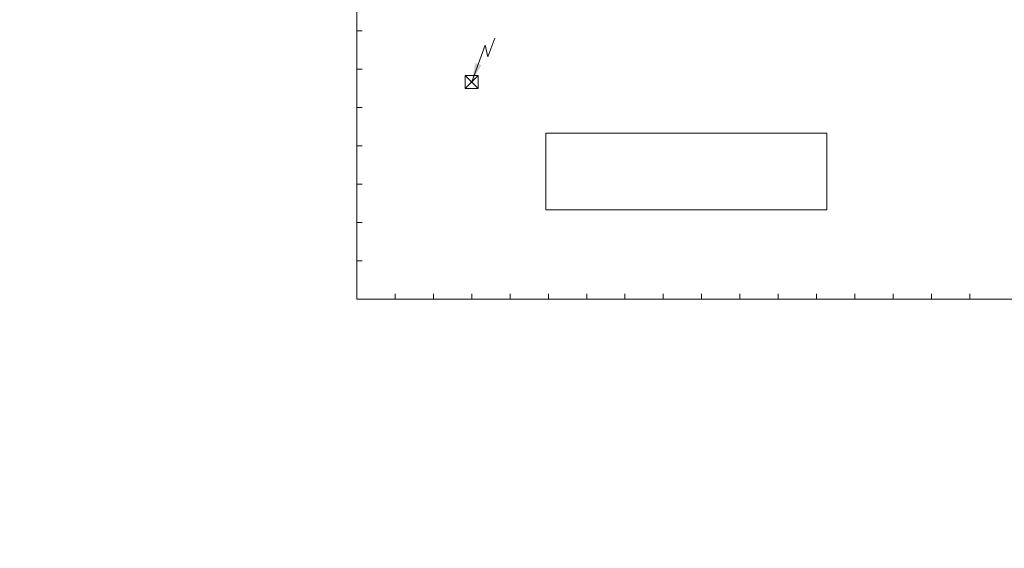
# Model space of a CAD drawing. Header units: millimetres. Extents: x 0 to 594, y 0 to 420.
# Tile 1 of 23: x 0 to 154, y 0 to 83. Entities that reach past the tile are written whole.
import ezdxf

# ---------------------------------------------------------------- set-up
doc = ezdxf.new("R2010")
doc.units = ezdxf.units.MM
doc.linetypes.add('K5LT_THIN', pattern=[0])

# ---------------------------------------------------------------- blocks, each defined once
blk = doc.blocks.new('U125')
at = {"color": 4, "linetype": 'K5LT_THIN', "lineweight": 9, "true_color": 0x00ffff}
for p, q in [((69.76, 71.98), (69.76, 73.97)), ((69.76, 73.97), (71.76, 73.97)), ((71.76, 73.97), (71.76, 71.98)), ((71.76, 71.98), (69.76, 71.98))]:
    blk.add_line(p, q, dxfattribs=at)
blk = doc.blocks.new('U126')
at = {"color": 11, "linetype": 'K5LT_THIN', "lineweight": 9, "true_color": 0xff8080}
blk.add_line((0, 0), (0, 0), dxfattribs=at)
blk.add_line((0, 0), (0, 0), dxfattribs=at)
blk.add_line((0, 0), (0, 0), dxfattribs=at)
blk.add_line((0, 0), (0, 0), dxfattribs=at)
blk.add_line((0, 0), (0, 0), dxfattribs=at)
blk.add_line((0, 0), (0, 0), dxfattribs=at)
blk.add_line((0, 0), (0, 0), dxfattribs=at)
blk.add_line((0, 0), (0, 0), dxfattribs=at)
blk.add_line((0, 0), (0, 0), dxfattribs=at)
blk = doc.blocks.new('U127')
at = {"color": 11, "linetype": 'K5LT_THIN', "lineweight": 9, "true_color": 0xff8080}
blk.add_line((0, 0), (0, 0), dxfattribs=at)
blk.add_line((0, 0), (0, 0), dxfattribs=at)
blk.add_line((0, 0), (0, 0), dxfattribs=at)
blk.add_line((0, 0), (0, 0), dxfattribs=at)
blk.add_line((0, 0), (0, 0), dxfattribs=at)
blk.add_line((0, 0), (0, 0), dxfattribs=at)
blk.add_line((0, 0), (0, 0), dxfattribs=at)
blk.add_line((0, 0), (0, 0), dxfattribs=at)
blk.add_line((0, 0), (0, 0), dxfattribs=at)

msp = doc.modelspace()

# ---------------------------------------------------------------- hatches: boundary and pattern name
at = {"true_color": 0x070000}
msp.add_hatch(color=18, dxfattribs=at).paths.add_polyline_path([(70.764754, 72.976997), (72.277499, 75.621127), (71.33424, 75.969572)])

# ---------------------------------------------------------------- linework, layer by layer
at = {"color": 4, "linetype": 'K5LT_THIN', "lineweight": 9, "true_color": 0x00ffff}
for p, q in [((52.764754, 38.976984), (52.764754, 352.976984)), ((52.764754, 80.976984), (53.624754, 80.976984)), ((52.764754, 80.976984), (53.624754, 80.976984)), ((70.764754, 72.976997), (72.895676, 78.74551)), ((72.895676, 78.74551), (73.301009, 76.934344)), ((73.301009, 76.934344), (74.36647, 79.818601)), ((52.764754, 74.976984), (53.624754, 74.976984)), ((52.764754, 74.976984), (53.624754, 74.976984)), ((71.764754, 73.972997), (69.764754, 71.980997)), ((69.764754, 73.972997), (71.764754, 71.980997)), ((52.764754, 68.976984), (53.624754, 68.976984)), ((52.764754, 68.976984), (53.624754, 68.976984)), ((82.381724, 64.976997), (82.381724, 52.976997)), ((126.381724, 64.976997), (82.381724, 64.976997)), ((126.381724, 52.976997), (126.381724, 64.976997)), ((52.764754, 62.976984), (53.624754, 62.976984)), ((52.764754, 62.976984), (53.624754, 62.976984)), ((52.764754, 56.976984), (53.624754, 56.976984)), ((52.764754, 56.976984), (53.624754, 56.976984)), ((82.381724, 52.976997), (126.381724, 52.976997)), ((52.764754, 50.976984), (53.624754, 50.976984)), ((52.764754, 50.976984), (53.624754, 50.976984)), ((52.764754, 44.976984), (53.624754, 44.976984)), ((52.764754, 44.976984), (53.624754, 44.976984)), ((262.764754, 38.976984), (52.764754, 38.976984)), ((52.764754, 38.976984), (53.624754, 38.976984)), ((58.764754, 39.836984), (58.764754, 38.976984)), ((64.764754, 39.836984), (64.764754, 38.976984)), ((64.764754, 39.836984), (64.764754, 38.976984)), ((70.764754, 39.836984), (70.764754, 38.976984)), ((70.764754, 39.836984), (70.764754, 38.976984)), ((76.764754, 39.836984), (76.764754, 38.976984)), ((76.764754, 39.836984), (76.764754, 38.976984)), ((82.764754, 39.836984), (82.764754, 38.976984)), ((82.764754, 39.836984), (82.764754, 38.976984)), ((88.764754, 39.836984), (88.764754, 38.976984)), ((88.764754, 39.836984), (88.764754, 38.976984)), ((94.764754, 39.836984), (94.764754, 38.976984)), ((94.764754, 39.836984), (94.764754, 38.976984)), ((100.764754, 39.836984), (100.764754, 38.976984)), ((100.764754, 39.836984), (100.764754, 38.976984)), ((106.764754, 39.836984), (106.764754, 38.976984)), ((106.764754, 39.836984), (106.764754, 38.976984)), ((112.764754, 39.836984), (112.764754, 38.976984)), ((112.764754, 39.836984), (112.764754, 38.976984)), ((118.764754, 39.836984), (118.764754, 38.976984)), ((118.764754, 39.836984), (118.764754, 38.976984)), ((124.764754, 39.836984), (124.764754, 38.976984)), ((124.764754, 39.836984), (124.764754, 38.976984)), ((130.764754, 39.836984), (130.764754, 38.976984)), ((130.764754, 39.836984), (130.764754, 38.976984)), ((136.764754, 39.836984), (136.764754, 38.976984)), ((136.764754, 39.836984), (136.764754, 38.976984)), ((142.764754, 39.836984), (142.764754, 38.976984)), ((142.764754, 39.836984), (142.764754, 38.976984)), ((148.764754, 39.836984), (148.764754, 38.976984)), ((148.764754, 39.836984), (148.764754, 38.976984))]:
    msp.add_line(p, q, dxfattribs=at)
msp.add_circle((70.764754, 72.976997), 0.09025, dxfattribs=at)
msp.add_circle((70.764754, 72.976997), 0.09025, dxfattribs=at)

# ---------------------------------------------------------------- block references
for name, p in [('U125', (0, 0)), ('U126', (70.764754, 72.976997)), ('U127', (70.764754, 72.976997))]:
    msp.add_blockref(name, p)

doc.saveas('drawing.dxf')
